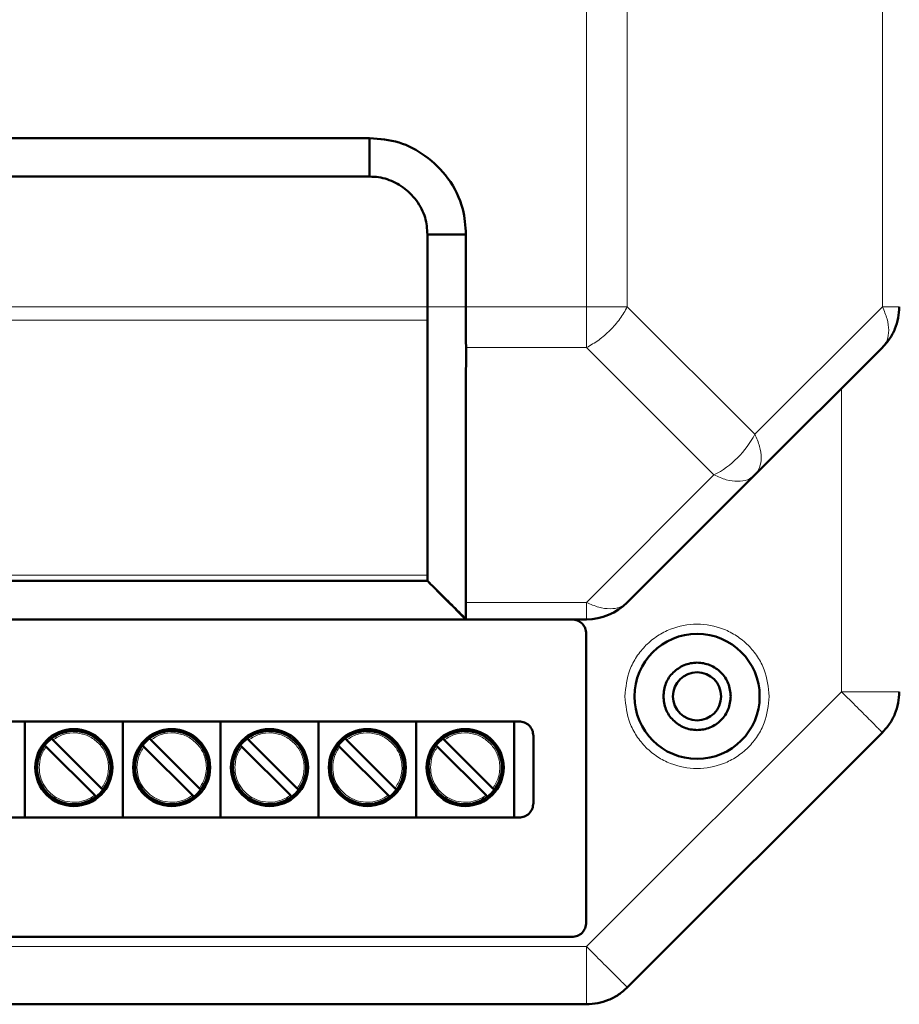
# Model space of a CAD drawing. Header units: millimetres. Extents: x 0 to 594, y 0 to 420.
# Tile 4 of 13: x 149 to 167, y 184 to 205. Entities that reach past the tile are written whole.
import ezdxf

# ---------------------------------------------------------------- set-up
doc = ezdxf.new("R2010")
doc.units = ezdxf.units.MM

msp = doc.modelspace()

# ---------------------------------------------------------------- linework, layer by layer
at = {"color": 9, "linetype": 'Continuous', "lineweight": 18}
for p, q in [((161.0021617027, 198.8821264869), (161.0021617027, 280.8880139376)), ((161.8506898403, 198.8821264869), (161.8506898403, 280.8880139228)), ((167.1477461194, 198.8821264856), (167.1477461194, 280.8880139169)), ((115.2992179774, 198.8821264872), (157.6992179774, 198.8821264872)), ((157.6992179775, 198.8821264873), (158.4992179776, 198.8821264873)), ((158.4992179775, 198.8821264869), (161.0021617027, 198.8821264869)), ((161.0021617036, 198.0335983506), (161.0021617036, 198.8821264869)), ((161.8506898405, 198.8821264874), (164.4992179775, 196.23359835)), ((164.4992179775, 196.23359835), (167.1477461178, 198.8821264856)), ((167.147746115, 198.8821264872), (167.499217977, 198.8821264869)), ((115.2991749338, 198.5992827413), (157.699261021, 198.5992831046)), ((158.5010995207, 198.0335637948), (161.0021617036, 198.0335983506)), ((163.6506898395, 195.3850702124), (161.0021617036, 198.0335983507)), ((166.29921798, 190.8821529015), (166.29921798, 197.1850702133)), ((161.002161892, 192.7365422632), (163.65068984, 195.3850702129)), ((115.2993497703, 193.3022232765), (157.6990861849, 193.3022232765)), ((158.4992879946, 192.7365422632), (161.002161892, 192.7365422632)), ((161.0021617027, 185.5850966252), (166.29921798, 190.8821529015)), ((166.2992179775, 190.8821529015), (167.4992179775, 190.8821529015)), ((111.9962742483, 185.5850966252), (161.0021617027, 185.5850966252)), ((161.0021617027, 184.3850966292), (161.0021617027, 185.5850966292))]:
    msp.add_line(p, q, dxfattribs=at)
at = {"color": 7, "linetype": 'Continuous', "lineweight": 50}
for p, q in [((116.4992179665, 202.3850702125), (156.4992179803, 202.3850702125)), ((156.4992179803, 202.3850702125), (156.4992179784, 201.5850702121)), ((116.4992179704, 201.5850702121), (156.4992179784, 201.5850702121)), ((157.6992179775, 200.3850702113), (157.6992179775, 198.8821264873)), ((158.4992179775, 200.385070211), (157.6992179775, 200.3850702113)), ((158.4992179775, 200.385070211), (158.4992179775, 198.8821264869)), ((157.6993040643, 198.5992822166), (157.6989543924, 193.3022199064)), ((164.499217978, 195.3850702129), (167.1477461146, 198.0335983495)), ((161.8506898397, 192.7365420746), (164.4992179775, 195.3850702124)), ((157.6989893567, 193.1850702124), (115.2994465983, 193.1850702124)), ((157.6987845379, 193.1850702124), (157.6988298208, 193.1850702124)), ((157.6990276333, 193.1852459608), (157.7715751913, 193.1127563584)), ((157.8969552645, 192.9872519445), (158.5087276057, 192.3752248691)), ((158.0726875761, 192.8119155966), (158.4997414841, 192.3852229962)), ((114.4987695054, 192.3851182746), (158.499624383, 192.3851057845)), ((158.4992077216, 192.3850702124), (158.4991692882, 192.3850702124)), ((158.4991692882, 192.3850702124), (161.0021617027, 192.3850702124)), ((160.9992179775, 192.0850966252), (160.9992179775, 186.0850966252)), ((113.3992179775, 190.2650966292), (159.5992179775, 190.2650966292)), ((149.3392186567, 190.2650966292), (149.3392186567, 188.2650966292)), ((151.3712186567, 190.2650966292), (151.3712186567, 188.2650966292)), ((153.4032186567, 190.2650966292), (153.4032186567, 188.2650966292)), ((155.4352186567, 190.2650966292), (155.4352186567, 188.2650966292)), ((157.4672186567, 190.2650966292), (157.4672186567, 188.2650966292)), ((159.4992186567, 190.2650966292), (159.4992186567, 188.2650966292)), ((159.8992179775, 189.9650966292), (159.8992179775, 188.5650966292)), ((161.8506898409, 184.736568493), (167.1477461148, 190.0336247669)), ((150.7886904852, 188.7301770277), (149.780325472, 189.7385420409)), ((149.9217468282, 189.8799633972), (150.9301118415, 188.8715983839)), ((152.8206904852, 188.7301770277), (151.812325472, 189.7385420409)), ((151.9537468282, 189.8799633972), (152.9621118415, 188.8715983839)), ((154.8526904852, 188.7301770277), (153.844325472, 189.7385420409)), ((153.9857468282, 189.8799633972), (154.9941118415, 188.8715983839)), ((156.8846904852, 188.7301770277), (155.876325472, 189.7385420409)), ((156.0177468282, 189.8799633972), (157.0261118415, 188.8715983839)), ((158.9166904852, 188.7301770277), (157.908325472, 189.7385420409)), ((158.0497468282, 189.8799633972), (159.0581118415, 188.8715983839)), ((159.5992179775, 188.2650966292), (113.3992179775, 188.2650966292)), ((160.6992179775, 185.7850966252), (112.2992179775, 185.7850966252)), ((111.9962742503, 184.3850966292), (161.0021617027, 184.3850966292))]:
    msp.add_line(p, q, dxfattribs=at)
for centre, radius in [((163.2992179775, 190.7850966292), 1.299999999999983), ((163.2992179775, 190.7850966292), 0.5), ((150.3552186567, 189.3050702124), 0.8000000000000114), ((152.3872186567, 189.3050702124), 0.799999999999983), ((154.4192186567, 189.3050702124), 0.799999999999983), ((156.4512186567, 189.3050702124), 0.799999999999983), ((158.4832186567, 189.3050702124), 0.799999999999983)]:
    msp.add_circle(centre, radius, dxfattribs=at)
at = {"color": 9, "linetype": 'Continuous', "lineweight": 18}
msp.add_arc((162.7476564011, 197.1366317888), 1.970643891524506, 297.2737787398, 332.7262213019, dxfattribs=at)
at = {"color": 7, "linetype": 'Continuous', "lineweight": 50}
for centre, radius, start, end in [((161.0021617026, 193.5850702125), 1.199999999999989, 270.000000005, 314.9999999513), ((150.3552186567, 189.3050702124), 0.7600000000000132, 127.4391568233, 142.5608431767), ((150.3552186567, 189.3050702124), 0.7600000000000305, 322.5608431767, 127.4391568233), ((152.3872186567, 189.3050702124), 0.7600000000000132, 127.4391568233, 142.5608431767), ((152.3872186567, 189.3050702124), 0.7600000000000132, 322.5608431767, 127.4391568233), ((154.4192186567, 189.3050702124), 0.7600000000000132, 127.4391568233, 142.5608431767), ((154.4192186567, 189.3050702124), 0.7600000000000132, 322.5608431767, 127.4391568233), ((156.4512186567, 189.3050702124), 0.7600000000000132, 127.4391568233, 142.5608431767), ((156.4512186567, 189.3050702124), 0.7600000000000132, 322.5608431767, 127.4391568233), ((158.4832186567, 189.3050702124), 0.7600000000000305, 127.4391568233, 142.5608431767), ((158.4832186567, 189.3050702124), 0.7600000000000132, 322.5608431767, 127.4391568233), ((150.3552186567, 189.3050702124), 0.760000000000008, 142.5608431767, 307.4391568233), ((152.3872186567, 189.3050702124), 0.760000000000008, 142.5608431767, 307.4391568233), ((154.4192186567, 189.3050702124), 0.760000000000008, 142.5608431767, 307.4391568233), ((156.4512186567, 189.3050702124), 0.760000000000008, 142.5608431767, 307.4391568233), ((158.4832186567, 189.3050702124), 0.7600000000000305, 142.5608431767, 307.4391568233), ((150.3552186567, 189.3050702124), 0.7599999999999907, 307.4391568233, 322.5608431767), ((152.3872186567, 189.3050702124), 0.7600000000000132, 307.4391568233, 322.5608431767), ((154.4192186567, 189.3050702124), 0.7600000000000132, 307.4391568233, 322.5608431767), ((156.4512186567, 189.3050702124), 0.7599999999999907, 307.4391568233, 322.5608431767), ((158.4832186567, 189.3050702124), 0.7599999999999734, 307.4391568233, 322.5608431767)]:
    msp.add_arc(centre, radius, start, end, dxfattribs=at)
for points, knots in [([(156.4992179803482, 202.3850702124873), (156.7064395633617, 202.3686944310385), (157.1165099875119, 202.3362884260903), (157.6857757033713, 202.0291489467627), (158.1588187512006, 201.5602882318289), (158.460627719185, 200.9767820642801), (158.4876566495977, 200.5623422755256), (158.4992179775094, 200.3850702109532)], [0, 0, 0, 0, 0.1974173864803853, 0.3906689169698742, 0.6044774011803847, 0.8308195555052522, 1, 1, 1, 1]), ([(156.4992179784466, 201.5850702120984), (156.5614471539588, 201.583450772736), (156.6851513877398, 201.5802315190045), (156.8656959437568, 201.5350108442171), (157.0935789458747, 201.440013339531), (157.3025839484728, 201.2879964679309), (157.4744433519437, 201.0909064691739), (157.5799130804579, 200.9187639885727), (157.6781221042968, 200.6865435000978), (157.6909393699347, 200.5033767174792), (157.69921797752, 200.3850702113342)], [0, 0, 0, 0, 0.0990037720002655, 0.1968077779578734, 0.294576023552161, 0.4917383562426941, 0.6016049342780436, 0.7099269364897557, 0.8126432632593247, 0.9999999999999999, 0.9999999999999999, 0.9999999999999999, 0.9999999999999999]), ([(157.6992179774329, 198.8821264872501), (157.6993483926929, 198.8297225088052), (157.699536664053, 198.754070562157), (157.6985593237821, 198.6845200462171), (157.6987843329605, 198.6484802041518), (157.6996280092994, 198.6250046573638), (157.6993571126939, 198.6060180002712), (157.699261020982, 198.5992831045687)], [0, 0, 0, 0, 0.4983769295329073, 0.7194718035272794, 0.7479522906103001, 0.9105943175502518, 1, 1, 1, 1]), ([(158.4992179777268, 198.8821264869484), (158.4993925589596, 198.7250721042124), (158.4996548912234, 198.4890763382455), (158.4990642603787, 198.2095253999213), (158.5004218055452, 198.0921567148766), (158.5010995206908, 198.0335637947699)], [0, 0, 0, 0, 0.4990740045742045, 0.749927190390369, 1, 1, 1, 1]), ([(158.5010995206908, 198.0335638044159), (158.5002930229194, 197.719604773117), (158.4984787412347, 197.013328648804), (158.4998140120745, 195.9539188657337), (158.4987254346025, 194.8553366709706), (158.4995254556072, 193.7959394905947), (158.499367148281, 193.0896746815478), (158.4992879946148, 192.7365422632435)], [0, 0, 0, 0, 0.1778127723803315, 0.4000041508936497, 0.6000027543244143, 0.8000013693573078, 0.9999999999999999, 0.9999999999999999, 0.9999999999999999, 0.9999999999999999]), ([(157.693031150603, 193.1904191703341), (157.7283154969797, 193.15556410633), (157.7994312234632, 193.0853136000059), (157.8689245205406, 193.0162601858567), (157.9039384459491, 192.9814678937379)], [0, 0, 0, 0, 0.4961539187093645, 1, 1, 1, 1]), ([(157.6989893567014, 193.1850702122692), (157.6988275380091, 193.1905621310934), (157.6986380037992, 193.1969946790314), (157.6986919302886, 193.2298674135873), (157.6998138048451, 193.2556439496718), (157.6993600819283, 193.2846898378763), (157.6990861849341, 193.3022238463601)], [0, 0, 0, 0, 0.498896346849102, 0.5843448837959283, 0.7490832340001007, 0.9999999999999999, 0.9999999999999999, 0.9999999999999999, 0.9999999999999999]), ([(157.8969552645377, 192.9883191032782), (157.9989302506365, 192.8868410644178), (158.2029319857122, 192.6838334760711), (158.4067784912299, 192.4808553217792), (158.5087276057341, 192.3793404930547)], [0, 0, 0, 0, 0.4998731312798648, 0.9999999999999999, 0.9999999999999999, 0.9999999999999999, 0.9999999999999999]), ([(158.4991692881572, 192.3850702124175), (158.4989092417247, 192.4014360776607), (158.4983888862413, 192.4341843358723), (158.4989881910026, 192.6357223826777), (158.4992879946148, 192.7365422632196)], [0, 0, 0, 0, 0.4997476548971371, 1, 1, 1, 1]), ([(149.8932005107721, 189.9085097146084), (149.8935119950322, 189.9081982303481), (149.8941349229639, 189.9075753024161), (149.8989878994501, 189.9027223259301), (149.9061420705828, 189.8955681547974), (149.9141809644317, 189.8875292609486), (149.919557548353, 189.8821526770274), (149.9217468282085, 189.8799633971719)], [0, 0, 0, 0, 0.212285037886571, 0.4245424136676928, 0.637600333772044, 0.8524352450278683, 1, 1, 1, 1]), ([(151.9252005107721, 189.9085097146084), (151.9255119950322, 189.9081982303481), (151.9261349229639, 189.9075753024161), (151.9309878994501, 189.9027223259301), (151.9381420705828, 189.8955681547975), (151.9461809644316, 189.8875292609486), (151.951557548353, 189.8821526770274), (151.9537468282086, 189.8799633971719)], [0, 0, 0, 0, 0.2122850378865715, 0.4245424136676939, 0.6376003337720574, 0.8524352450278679, 0.9999999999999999, 0.9999999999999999, 0.9999999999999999, 0.9999999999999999]), ([(153.9572005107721, 189.9085097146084), (153.9575119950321, 189.9081982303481), (153.9581349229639, 189.9075753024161), (153.9629878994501, 189.9027223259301), (153.9701420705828, 189.8955681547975), (153.9781809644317, 189.8875292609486), (153.983557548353, 189.8821526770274), (153.9857468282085, 189.8799633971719)], [0, 0, 0, 0, 0.2122850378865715, 0.4245424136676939, 0.6376003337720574, 0.8524352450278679, 0.9999999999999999, 0.9999999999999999, 0.9999999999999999, 0.9999999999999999]), ([(155.9892005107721, 189.9085097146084), (155.9895119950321, 189.9081982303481), (155.9901349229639, 189.9075753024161), (155.9949878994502, 189.9027223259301), (156.0021420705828, 189.8955681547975), (156.0101809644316, 189.8875292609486), (156.015557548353, 189.8821526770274), (156.0177468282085, 189.8799633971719)], [0, 0, 0, 0, 0.2122850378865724, 0.4245424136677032, 0.6376003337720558, 0.8524352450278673, 0.9999999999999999, 0.9999999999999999, 0.9999999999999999, 0.9999999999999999]), ([(158.0212005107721, 189.9085097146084), (158.0215119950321, 189.9081982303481), (158.0221349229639, 189.9075753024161), (158.0269878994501, 189.9027223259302), (158.0341420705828, 189.8955681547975), (158.0421809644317, 189.8875292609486), (158.047557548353, 189.8821526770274), (158.0497468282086, 189.8799633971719)], [0, 0, 0, 0, 0.2122850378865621, 0.424542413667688, 0.6376003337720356, 0.8524352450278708, 1, 1, 1, 1]), ([(149.7803254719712, 189.7385420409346), (149.7770930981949, 189.7417744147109), (149.7706277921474, 189.7482397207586), (149.7620212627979, 189.7568462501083), (149.7555700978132, 189.7632974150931), (149.7522378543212, 189.7666296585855), (149.7519070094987, 189.7669605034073), (149.7517791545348, 189.7670883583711)], [0, 0, 0, 0, 0.2172345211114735, 0.4345065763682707, 0.6507225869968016, 0.8650217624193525, 1, 1, 1, 1]), ([(151.8123254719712, 189.7385420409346), (151.8090930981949, 189.7417744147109), (151.8026277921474, 189.7482397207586), (151.7940212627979, 189.7568462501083), (151.7875700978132, 189.7632974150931), (151.7842378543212, 189.7666296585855), (151.7839070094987, 189.7669605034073), (151.7837791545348, 189.7670883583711)], [0, 0, 0, 0, 0.2172345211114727, 0.4345065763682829, 0.6507225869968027, 0.865021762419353, 1, 1, 1, 1]), ([(153.8443254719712, 189.7385420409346), (153.8410930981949, 189.7417744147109), (153.8346277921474, 189.7482397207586), (153.8260212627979, 189.7568462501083), (153.8195700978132, 189.7632974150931), (153.8162378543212, 189.7666296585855), (153.8159070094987, 189.7669605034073), (153.8157791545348, 189.7670883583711)], [0, 0, 0, 0, 0.2172345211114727, 0.4345065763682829, 0.6507225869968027, 0.865021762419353, 1, 1, 1, 1]), ([(155.8763254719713, 189.7385420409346), (155.8730930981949, 189.7417744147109), (155.8666277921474, 189.7482397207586), (155.8580212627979, 189.7568462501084), (155.8515700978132, 189.7632974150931), (155.8482378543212, 189.7666296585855), (155.8479070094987, 189.7669605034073), (155.8477791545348, 189.7670883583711)], [0, 0, 0, 0, 0.2172345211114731, 0.4345065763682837, 0.6507225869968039, 0.8650217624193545, 1, 1, 1, 1]), ([(157.9083254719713, 189.7385420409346), (157.905093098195, 189.7417744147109), (157.8986277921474, 189.7482397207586), (157.8900212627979, 189.7568462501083), (157.8835700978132, 189.7632974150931), (157.8802378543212, 189.7666296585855), (157.8799070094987, 189.7669605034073), (157.8797791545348, 189.7670883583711)], [0, 0, 0, 0, 0.2172345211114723, 0.4345065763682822, 0.6507225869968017, 0.8650217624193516, 1, 1, 1, 1]), ([(150.930111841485, 188.8715983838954), (150.9333442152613, 188.8683660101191), (150.9398095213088, 188.8619007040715), (150.9484160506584, 188.8532941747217), (150.954867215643, 188.8468430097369), (150.958199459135, 188.8435107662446), (150.9585303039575, 188.8431799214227), (150.9586581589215, 188.843052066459)], [0, 0, 0, 0, 0.2172345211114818, 0.4345065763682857, 0.6507225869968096, 0.8650217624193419, 1, 1, 1, 1]), ([(152.962111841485, 188.8715983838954), (152.9653442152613, 188.8683660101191), (152.9718095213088, 188.8619007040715), (152.9804160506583, 188.8532941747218), (152.9868672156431, 188.8468430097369), (152.9901994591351, 188.8435107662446), (152.9905303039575, 188.8431799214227), (152.9906581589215, 188.843052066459)], [0, 0, 0, 0, 0.2172345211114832, 0.4345065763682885, 0.6507225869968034, 0.8650217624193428, 1, 1, 1, 1]), ([(154.994111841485, 188.8715983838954), (154.9973442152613, 188.8683660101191), (155.0038095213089, 188.8619007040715), (155.0124160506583, 188.8532941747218), (155.018867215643, 188.8468430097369), (155.0221994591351, 188.8435107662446), (155.0225303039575, 188.8431799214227), (155.0226581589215, 188.843052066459)], [0, 0, 0, 0, 0.2172345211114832, 0.4345065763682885, 0.6507225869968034, 0.8650217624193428, 1, 1, 1, 1]), ([(157.026111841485, 188.8715983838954), (157.0293442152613, 188.8683660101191), (157.0358095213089, 188.8619007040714), (157.0444160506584, 188.8532941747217), (157.0508672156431, 188.8468430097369), (157.0541994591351, 188.8435107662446), (157.0545303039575, 188.8431799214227), (157.0546581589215, 188.843052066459)], [0, 0, 0, 0, 0.2172345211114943, 0.4345065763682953, 0.6507225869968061, 0.8650217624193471, 1, 1, 1, 1]), ([(159.058111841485, 188.8715983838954), (159.0613442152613, 188.8683660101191), (159.0678095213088, 188.8619007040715), (159.0764160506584, 188.8532941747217), (159.082867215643, 188.8468430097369), (159.0861994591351, 188.8435107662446), (159.0865303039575, 188.8431799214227), (159.0866581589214, 188.843052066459)], [0, 0, 0, 0, 0.2172345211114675, 0.4345065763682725, 0.6507225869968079, 0.8650217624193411, 1, 1, 1, 1]), ([(150.8172368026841, 188.7016307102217), (150.8169253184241, 188.7019421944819), (150.8163023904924, 188.702565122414), (150.8114494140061, 188.7074180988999), (150.8042952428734, 188.7145722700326), (150.7962563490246, 188.7226111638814), (150.7908797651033, 188.7279877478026), (150.7886904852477, 188.7301770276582)], [0, 0, 0, 0, 0.2122850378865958, 0.4245424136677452, 0.6376003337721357, 0.8524352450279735, 1, 1, 1, 1]), ([(152.8492368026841, 188.7016307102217), (152.8489253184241, 188.7019421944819), (152.8483023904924, 188.7025651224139), (152.8434494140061, 188.7074180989), (152.8362952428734, 188.7145722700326), (152.8282563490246, 188.7226111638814), (152.8228797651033, 188.7279877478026), (152.8206904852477, 188.7301770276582)], [0, 0, 0, 0, 0.212285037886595, 0.4245424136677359, 0.6376003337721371, 0.8524352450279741, 1, 1, 1, 1]), ([(154.8812368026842, 188.7016307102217), (154.8809253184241, 188.7019421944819), (154.8803023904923, 188.7025651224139), (154.8754494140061, 188.7074180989), (154.8682952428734, 188.7145722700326), (154.8602563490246, 188.7226111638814), (154.8548797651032, 188.7279877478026), (154.8526904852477, 188.7301770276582)], [0, 0, 0, 0, 0.212285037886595, 0.4245424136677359, 0.6376003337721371, 0.8524352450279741, 1, 1, 1, 1]), ([(156.9132368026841, 188.7016307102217), (156.9129253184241, 188.7019421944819), (156.9123023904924, 188.7025651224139), (156.9074494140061, 188.7074180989), (156.9002952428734, 188.7145722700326), (156.8922563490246, 188.7226111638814), (156.8868797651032, 188.7279877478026), (156.8846904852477, 188.7301770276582)], [0, 0, 0, 0, 0.2122850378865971, 0.4245424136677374, 0.6376003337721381, 0.8524352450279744, 1, 1, 1, 1]), ([(158.9452368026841, 188.7016307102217), (158.9449253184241, 188.7019421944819), (158.9443023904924, 188.7025651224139), (158.9394494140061, 188.7074180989), (158.9322952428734, 188.7145722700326), (158.9242563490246, 188.7226111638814), (158.9188797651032, 188.7279877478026), (158.9166904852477, 188.7301770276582)], [0, 0, 0, 0, 0.2122850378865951, 0.4245424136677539, 0.6376003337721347, 0.8524352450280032, 1, 1, 1, 1])]:
    msp.add_open_spline(points, degree=3, knots=knots, dxfattribs=at)
at = {"color": 9, "linetype": 'Continuous', "lineweight": 18}
for points in [[(161.0021617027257, 198.8821264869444), (161.0807334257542, 198.8821264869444), (161.2378768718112, 198.8821264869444), (161.4639513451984, 198.8821264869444), (161.6746086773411, 198.8821264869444), (161.7919961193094, 198.8821264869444), (161.8506898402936, 198.8821264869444)], [(161.8506898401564, 198.8821264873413), (161.8023107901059, 198.7965673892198), (161.7055526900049, 198.6254491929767), (161.4969915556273, 198.3872966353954), (161.2588389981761, 198.1787355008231), (161.0877208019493, 198.0819774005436), (161.002161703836, 198.0335983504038)], [(167.147746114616, 198.0335983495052), (167.1849261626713, 198.0819773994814), (167.259286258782, 198.1787354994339), (167.2888776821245, 198.3872966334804), (167.2592862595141, 198.6254491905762), (167.1849261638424, 198.7965673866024), (167.1477461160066, 198.8821264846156)], [(164.4992179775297, 196.2335983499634), (164.5363980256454, 196.1480392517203), (164.6107581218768, 195.9769210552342), (164.6403495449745, 195.7387684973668), (164.6107581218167, 195.5302073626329), (164.5363980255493, 195.4334492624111), (164.4992179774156, 195.3850702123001)], [(164.4992179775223, 195.3850702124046), (164.450838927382, 195.3478901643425), (164.3540808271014, 195.2735300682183), (164.1455196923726, 195.2439386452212), (163.9073671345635, 195.2735300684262), (163.7362489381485, 195.3478901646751), (163.6506898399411, 195.3850702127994)], [(161.0021617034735, 192.7365420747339), (161.0877208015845, 192.699362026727), (161.2588389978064, 192.6250019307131), (161.4969915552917, 192.5954105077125), (161.705552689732, 192.6250019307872), (161.8023107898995, 192.6993620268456), (161.8506898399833, 192.7365420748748)], [(161.0021617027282, 192.3850702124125), (161.0021617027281, 192.3895039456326), (161.002161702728, 192.3983714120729), (161.0021617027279, 192.47021139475), (161.0021617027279, 192.5792716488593), (161.002161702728, 192.6841185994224), (161.002161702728, 192.7365420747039)], [(167.1477461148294, 190.0336247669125), (167.1349914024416, 190.0463794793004), (167.1094819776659, 190.0718889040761), (166.9132605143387, 190.2681103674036), (166.6327838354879, 190.5485870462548), (166.4104065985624, 190.7709642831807), (166.2992179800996, 190.8821529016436)], [(149.6352186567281, 189.305070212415), (149.6417463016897, 189.3832262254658), (149.6548015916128, 189.5395382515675), (149.7384841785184, 189.6722074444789), (149.7803254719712, 189.7385420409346)], [(151.6672186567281, 189.305070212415), (151.6737463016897, 189.3832262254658), (151.6868015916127, 189.5395382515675), (151.7704841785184, 189.6722074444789), (151.8123254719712, 189.7385420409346)], [(153.6992186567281, 189.305070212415), (153.7057463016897, 189.3832262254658), (153.7188015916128, 189.5395382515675), (153.8024841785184, 189.6722074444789), (153.8443254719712, 189.7385420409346)], [(155.7312186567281, 189.305070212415), (155.7377463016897, 189.3832262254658), (155.7508015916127, 189.5395382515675), (155.8344841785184, 189.6722074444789), (155.8763254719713, 189.7385420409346)], [(157.7632186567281, 189.305070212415), (157.7697463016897, 189.3832262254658), (157.7828015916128, 189.5395382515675), (157.8664841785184, 189.6722074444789), (157.9083254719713, 189.7385420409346)], [(161.0021617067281, 185.5850966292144), (161.113350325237, 185.4739080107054), (161.3357275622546, 185.2515307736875), (161.616204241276, 184.9710540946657), (161.8124257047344, 184.774832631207), (161.8379351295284, 184.749323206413), (161.8506898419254, 184.736568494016)]]:
    msp.add_open_spline(points, degree=3, dxfattribs=at)
at = {"color": 7, "linetype": 'Continuous', "lineweight": 50}
for points in [[(167.4992179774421, 198.882126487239), (167.4947842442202, 198.8035547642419), (167.4859167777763, 198.6464113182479), (167.4140767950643, 198.420336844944), (167.3050165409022, 198.209679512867), (167.200169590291, 198.092292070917), (167.1477461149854, 198.0335983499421)], [(160.7031988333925, 192.3850702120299), (160.7421153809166, 192.3801213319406), (160.8199484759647, 192.370223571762), (160.9176616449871, 192.300660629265), (160.9859218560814, 192.2020329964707), (160.9947859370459, 192.1240754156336), (160.9992179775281, 192.085096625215)], [(163.9992179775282, 190.785096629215), (163.9886958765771, 190.8767140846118), (163.9676516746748, 191.0599489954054), (163.8057772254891, 191.2929575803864), (163.5743957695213, 191.4486489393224), (163.2992179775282, 191.5033204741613), (163.0240401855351, 191.4486489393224), (162.7926587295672, 191.2929575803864), (162.6307842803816, 191.0599489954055), (162.6097400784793, 190.8767140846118), (162.5992179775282, 190.785096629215)], [(162.5992179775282, 190.785096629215), (162.6097400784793, 190.6934791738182), (162.6307842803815, 190.5102442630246), (162.7926587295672, 190.2772356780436), (163.0240401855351, 190.1215443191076), (163.2992179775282, 190.0668727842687), (163.5743957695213, 190.1215443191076), (163.8057772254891, 190.2772356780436), (163.9676516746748, 190.5102442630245), (163.9886958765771, 190.6934791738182), (163.9992179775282, 190.785096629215)], [(167.4992179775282, 190.882152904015), (167.4947842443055, 190.8035811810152), (167.4859167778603, 190.6464377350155), (167.4140767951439, 190.4203632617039), (167.3050165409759, 190.2097059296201), (167.2001695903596, 190.0923184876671), (167.1477461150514, 190.0336247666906)], [(159.5992179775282, 190.265096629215), (159.63852909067, 190.2605871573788), (159.7171513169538, 190.2515682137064), (159.8163147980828, 190.1821934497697), (159.8856895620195, 190.0830299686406), (159.894708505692, 190.0044077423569), (159.8992179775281, 189.965096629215)], [(159.8992179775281, 188.565096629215), (159.894708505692, 188.5257855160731), (159.8856895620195, 188.4471632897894), (159.8163147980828, 188.3479998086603), (159.7171513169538, 188.2786250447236), (159.63852909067, 188.2696061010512), (159.5992179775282, 188.265096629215)], [(160.9992179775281, 186.085096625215), (160.994708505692, 186.0457855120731), (160.9856895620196, 185.9671632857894), (160.9163147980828, 185.8679998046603), (160.8171513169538, 185.7986250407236), (160.73852909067, 185.7896060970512), (160.6992179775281, 185.785096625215)], [(161.850689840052, 184.7365684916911), (161.7919961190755, 184.6841450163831), (161.6746086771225, 184.579298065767), (161.4639513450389, 184.4702378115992), (161.2378768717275, 184.3983978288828), (161.0807334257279, 184.3895303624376), (161.0021617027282, 184.385096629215)]]:
    msp.add_open_spline(points, degree=3, dxfattribs=at)
at = {"color": 9, "linetype": 'Continuous', "lineweight": 18}
for points, knots in [([(161.7992179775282, 190.785096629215), (161.8192549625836, 190.9737776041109), (161.8500782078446, 191.2640288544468), (162.0371246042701, 191.6133549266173), (162.2307172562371, 191.853332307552), (162.4710273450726, 192.048171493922), (162.8202514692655, 192.229363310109), (163.2992179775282, 192.321326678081), (163.7781844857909, 192.2293633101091), (164.1274086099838, 192.048171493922), (164.3677186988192, 191.853332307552), (164.5613113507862, 191.6133549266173), (164.7483577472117, 191.2640288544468), (164.7791809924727, 190.9737776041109), (164.7992179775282, 190.785096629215)], [0, 0, 0, 0, 0.1197284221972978, 0.1841803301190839, 0.2500000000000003, 0.3158196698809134, 0.3802715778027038, 0.5000000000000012, 0.619728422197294, 0.6841803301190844, 0.7499999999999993, 0.8158196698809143, 0.8802715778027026, 0.9999999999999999, 0.9999999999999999, 0.9999999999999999, 0.9999999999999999]), ([(164.7992179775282, 190.785096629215), (164.7791809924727, 190.5964156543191), (164.7483577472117, 190.3061644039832), (164.5613113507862, 189.9568383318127), (164.3677186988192, 189.716860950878), (164.1274086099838, 189.522021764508), (163.7781844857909, 189.340829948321), (163.2992179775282, 189.248866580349), (162.8202514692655, 189.3408299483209), (162.4710273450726, 189.522021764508), (162.2307172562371, 189.716860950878), (162.0371246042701, 189.9568383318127), (161.8500782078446, 190.3061644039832), (161.8192549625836, 190.5964156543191), (161.7992179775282, 190.785096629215)], [0, 0, 0, 0, 0.1197284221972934, 0.1841803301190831, 0.2499999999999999, 0.3158196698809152, 0.3802715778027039, 0.4999999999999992, 0.6197284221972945, 0.6841803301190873, 0.7500000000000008, 0.8158196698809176, 0.8802715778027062, 1, 1, 1, 1]), ([(149.9217468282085, 189.8799633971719), (149.9931049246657, 189.9232369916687), (150.140647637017, 190.0127111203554), (150.4071857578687, 190.0389748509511), (150.662884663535, 189.9733137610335), (150.8745704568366, 189.8244220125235), (151.0234622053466, 189.6127362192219), (151.0891232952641, 189.3570373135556), (151.0628595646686, 189.0904991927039), (150.9733854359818, 188.9429564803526), (150.930111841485, 188.8715983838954)], [0, 0, 0, 0, 0.1209109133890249, 0.2500000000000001, 0.3790890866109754, 0.4999999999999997, 0.6209109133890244, 0.7500000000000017, 0.8790890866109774, 1, 1, 1, 1]), ([(151.9537468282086, 189.8799633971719), (152.0251049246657, 189.9232369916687), (152.172647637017, 190.0127111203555), (152.4391857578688, 190.0389748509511), (152.694884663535, 189.9733137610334), (152.9065704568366, 189.8244220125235), (153.0554622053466, 189.6127362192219), (153.1211232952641, 189.3570373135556), (153.0948595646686, 189.0904991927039), (153.0053854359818, 188.9429564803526), (152.962111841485, 188.8715983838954)], [0, 0, 0, 0, 0.1209109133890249, 0.2500000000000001, 0.3790890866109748, 0.4999999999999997, 0.6209109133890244, 0.7500000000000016, 0.8790890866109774, 0.9999999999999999, 0.9999999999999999, 0.9999999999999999, 0.9999999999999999]), ([(153.9857468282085, 189.8799633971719), (154.0571049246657, 189.9232369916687), (154.204647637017, 190.0127111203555), (154.4711857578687, 190.0389748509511), (154.7268846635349, 189.9733137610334), (154.9385704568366, 189.8244220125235), (155.0874622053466, 189.6127362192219), (155.1531232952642, 189.3570373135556), (155.1268595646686, 189.0904991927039), (155.0373854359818, 188.9429564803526), (154.994111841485, 188.8715983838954)], [0, 0, 0, 0, 0.1209109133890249, 0.2500000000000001, 0.3790890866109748, 0.4999999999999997, 0.6209109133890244, 0.7500000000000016, 0.8790890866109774, 0.9999999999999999, 0.9999999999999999, 0.9999999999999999, 0.9999999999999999]), ([(156.0177468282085, 189.8799633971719), (156.0891049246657, 189.9232369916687), (156.236647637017, 190.0127111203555), (156.5031857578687, 190.0389748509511), (156.7588846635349, 189.9733137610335), (156.9705704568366, 189.8244220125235), (157.1194622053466, 189.6127362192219), (157.1851232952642, 189.3570373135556), (157.1588595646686, 189.0904991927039), (157.0693854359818, 188.9429564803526), (157.026111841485, 188.8715983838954)], [0, 0, 0, 0, 0.120910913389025, 0.2500000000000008, 0.379089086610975, 0.4999999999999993, 0.6209109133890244, 0.7500000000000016, 0.8790890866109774, 1, 1, 1, 1]), ([(158.0497468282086, 189.8799633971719), (158.1211049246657, 189.9232369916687), (158.268647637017, 190.0127111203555), (158.5351857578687, 190.0389748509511), (158.7908846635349, 189.9733137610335), (159.0025704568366, 189.8244220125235), (159.1514622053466, 189.6127362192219), (159.2171232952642, 189.3570373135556), (159.1908595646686, 189.0904991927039), (159.1013854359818, 188.9429564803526), (159.058111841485, 188.8715983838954)], [0, 0, 0, 0, 0.1209109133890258, 0.2500000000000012, 0.3790890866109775, 0.5000000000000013, 0.6209109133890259, 0.7500000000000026, 0.8790890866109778, 1, 1, 1, 1]), ([(150.7886904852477, 188.7301770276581), (150.7335265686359, 188.6950426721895), (150.6210108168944, 188.6233804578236), (150.4217331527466, 188.5790414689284), (150.2196180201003, 188.5883913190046), (150.030093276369, 188.65273517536), (149.8646148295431, 188.7653257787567), (149.7354670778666, 188.9210781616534), (149.6508961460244, 189.1068879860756), (149.6403762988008, 189.2398714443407), (149.6352186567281, 189.305070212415)], [0, 0, 0, 0, 0.1225693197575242, 0.2500000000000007, 0.3774306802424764, 0.5000000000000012, 0.6225693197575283, 0.7500000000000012, 0.8774306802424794, 1, 1, 1, 1]), ([(152.8206904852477, 188.7301770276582), (152.7655265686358, 188.6950426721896), (152.6530108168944, 188.6233804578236), (152.4537331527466, 188.5790414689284), (152.2516180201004, 188.5883913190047), (152.0620932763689, 188.65273517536), (151.896614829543, 188.7653257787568), (151.7674670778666, 188.9210781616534), (151.6828961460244, 189.1068879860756), (151.6723762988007, 189.2398714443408), (151.6672186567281, 189.305070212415)], [0, 0, 0, 0, 0.1225693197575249, 0.2500000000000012, 0.3774306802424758, 0.5000000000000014, 0.6225693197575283, 0.7500000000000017, 0.8774306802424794, 1, 1, 1, 1]), ([(154.8526904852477, 188.7301770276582), (154.7975265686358, 188.6950426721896), (154.6850108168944, 188.6233804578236), (154.4857331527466, 188.5790414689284), (154.2836180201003, 188.5883913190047), (154.0940932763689, 188.65273517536), (153.9286148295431, 188.7653257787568), (153.7994670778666, 188.9210781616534), (153.7148961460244, 189.1068879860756), (153.7043762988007, 189.2398714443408), (153.6992186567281, 189.305070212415)], [0, 0, 0, 0, 0.1225693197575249, 0.2500000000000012, 0.3774306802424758, 0.5000000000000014, 0.6225693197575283, 0.7500000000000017, 0.8774306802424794, 1, 1, 1, 1]), ([(156.8846904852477, 188.7301770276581), (156.8295265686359, 188.6950426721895), (156.7170108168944, 188.6233804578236), (156.5177331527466, 188.5790414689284), (156.3156180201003, 188.5883913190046), (156.1260932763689, 188.6527351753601), (155.960614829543, 188.7653257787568), (155.8314670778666, 188.9210781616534), (155.7468961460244, 189.1068879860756), (155.7363762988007, 189.2398714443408), (155.7312186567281, 189.305070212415)], [0, 0, 0, 0, 0.1225693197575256, 0.2500000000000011, 0.3774306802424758, 0.5000000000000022, 0.6225693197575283, 0.7500000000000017, 0.8774306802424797, 1, 1, 1, 1]), ([(158.9166904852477, 188.7301770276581), (158.8615265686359, 188.6950426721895), (158.7490108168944, 188.6233804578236), (158.5497331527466, 188.5790414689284), (158.3476180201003, 188.5883913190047), (158.1580932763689, 188.6527351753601), (157.992614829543, 188.7653257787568), (157.8634670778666, 188.9210781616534), (157.7788961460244, 189.1068879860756), (157.7683762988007, 189.2398714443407), (157.7632186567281, 189.305070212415)], [0, 0, 0, 0, 0.1225693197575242, 0.2499999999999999, 0.3774306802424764, 0.5000000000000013, 0.6225693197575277, 0.7500000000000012, 0.8774306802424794, 1, 1, 1, 1])]:
    msp.add_open_spline(points, degree=3, knots=knots, dxfattribs=at)

doc.saveas('drawing.dxf')
